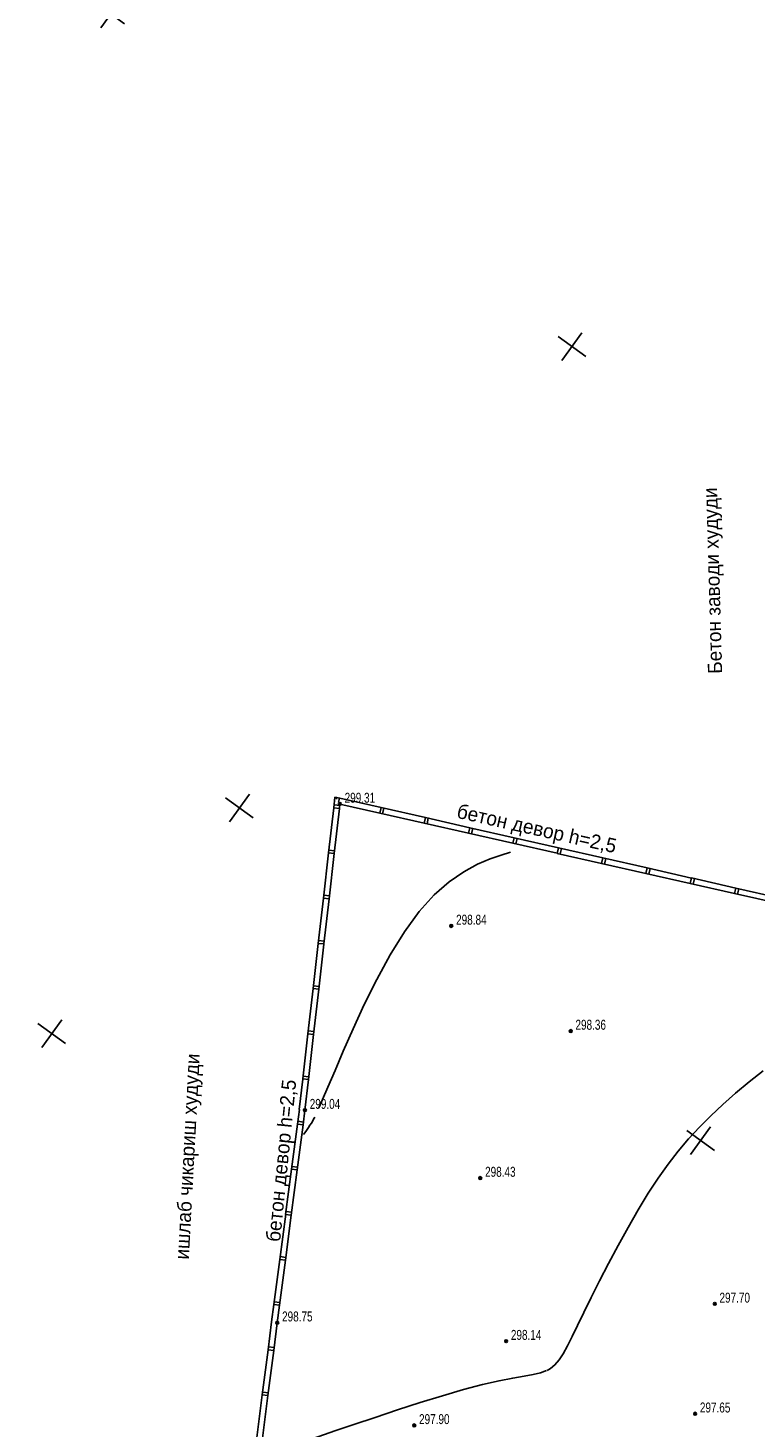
# Model space of a CAD drawing. Extents: x 2931 to 5026, y -2784 to 809.
# Tile 32 of 169: x 2968 to 3095, y -1819 to -1573. Entities that reach past the tile are written whole.
import ezdxf

# ---------------------------------------------------------------- set-up
doc = ezdxf.new("R2010")
doc.units = 0
doc.header["$MEASUREMENT"] = 0
doc.linetypes.add('CONTI', pattern=[0])
for name, color, linetype in [('(007) Здания', 7, 'Continuous'), ('GORIZDEFAULT', 32, 'CONTI'), ('PI_OTDEFAULT', 172, 'CONTI'), ('PI_TTDEFAULT', 5, 'CONTI'), ('SETKR', 2, 'CONTI'), ('SIT_LDEFAULT', 250, 'CONTI')]:
    doc.layers.add(name, color=color, linetype=linetype)
doc.layers.add('.', color=7, linetype='Continuous', lineweight=15)
doc.styles.add('P-131', font='txt')
doc.styles.add('SHRFT', font='TXT', dxfattribs={"width": 0.75})

# ---------------------------------------------------------------- blocks, each defined once
blk = doc.blocks.new('BL_333')
at = {"color": 0}
for p, q in [((0, -3), (0, 3)), ((-3, 0), (3, 0))]:
    blk.add_line(p, q, dxfattribs=at)
blk = doc.blocks.new('bstrtthtytt434')
at = {"layer": 'GORIZDEFAULT', "color": 32}
for points in [[(3018.72, 500.41), (3019.37, 501.9), (3020.29, 504.05), (3021.56, 507.02), (3022.99, 510.39), (3024.72, 514.32), (3026.7, 518.59), (3028.89, 522.99), (3031.25, 527.32), (3033.75, 531.38), (3036.34, 534.94), (3038.99, 537.86), (3041.63, 540.15), (3044.2, 541.92), (3046.62, 543.25), (3048.85, 544.2), (3050.8, 544.87), (3052.41, 545.36)], [(3058.89, 454.27), (3059.17, 454.43), (3059.46, 454.59), (3060.25, 455.24), (3060.99, 456.11), (3061.71, 457.2), (3062.47, 458.57), (3063.29, 460.21), (3064.23, 462.18), (3065.32, 464.47), (3066.61, 467.09), (3068.06, 469.99), (3069.65, 473.07), (3071.34, 476.23), (3073.1, 479.4), (3074.88, 482.49), (3076.67, 485.41), (3078.43, 488.09), (3080.18, 490.55), (3081.94, 492.83), (3083.76, 494.97), (3085.66, 497.01), (3087.65, 499.01), (3089.77, 500.99), (3092.03, 502.99), (3094.41, 504.98), (3096.85, 506.95)], [(3016, 495.72), (3016.18, 495.96), (3016.39, 496.27), (3016.62, 496.6), (3016.88, 496.97), (3017.14, 497.37), (3017.39, 497.76), (3017.63, 498.17), (3017.79, 498.46), (3017.97, 498.79)], [(3009.85, 439.56), (3010.58, 439.83), (3011.55, 440.17), (3012.79, 440.61), (3014.37, 441.17), (3016.31, 441.85), (3018.68, 442.67), (3021.54, 443.65), (3024.88, 444.78), (3028.6, 446.02), (3032.53, 447.32), (3036.54, 448.6), (3040.47, 449.81), (3044.16, 450.9), (3047.47, 451.78), (3050.4, 452.46), (3052.82, 452.93), (3054.8, 453.27), (3056.41, 453.56), (3057.71, 453.84), (3058.78, 454.23)]]:
    blk.add_lwpolyline(points, dxfattribs=at)
at = {"layer": 'PI_TTDEFAULT', "color": 0}
for centre in [(3022.4, 553.85), (3042.01, 532.41), (3063.02, 513.93), (3016.26, 500.03), (3047.11, 488.09), (3088.36, 465.96), (3011.39, 462.66), (3051.65, 459.41), (3084.91, 446.65), (3035.49, 444.6)]:
    blk.add_circle(centre, 0.25, dxfattribs=at)
for p in [(3022.4, 553.85), (3042.01, 532.41), (3063.02, 513.93), (3016.26, 500.03), (3047.11, 488.09), (3088.36, 465.96), (3011.39, 462.66), (3051.65, 459.41), (3084.91, 446.65), (3035.49, 444.6)]:
    blk.add_point(p, dxfattribs=at)
at = {"layer": 'SIT_LDEFAULT', "color": 250}
for p, q in [((3021.32, 553.2), (3021.53, 555.07)), ((3021.54, 555.05), (3021.86, 554.98)), ((3021.87, 554.99), (3021.8, 554.69)), ((3021.87, 554.99), (3029.67, 553.22)), ((3022.19, 554.15), (3022.36, 554.88)), ((3022.31, 553.08), (3022.4, 553.85)), ((3022.41, 553.84), (3029.45, 552.25)), ((3020.41, 545.24), (3021.32, 553.19)), ((3021.32, 553.2), (3022.31, 553.08)), ((3022.37, 553.59), (3021.37, 553.69)), ((3021.41, 545.13), (3022.31, 553.08)), ((3029.67, 553.22), (3029.44, 552.24)), ((3029.44, 552.24), (3037.25, 550.48)), ((3029.67, 553.22), (3037.47, 551.45)), ((3029.93, 552.14), (3030.16, 553.11)), ((3037.47, 551.45), (3037.25, 550.48)), ((3037.47, 551.45), (3045.27, 549.68)), ((3037.74, 550.37), (3037.96, 551.35)), ((3037.25, 550.48), (3045.05, 548.72)), ((3045.28, 549.68), (3045.05, 548.7)), ((3045.28, 549.68), (3053.07, 547.9)), ((3045.54, 548.59), (3045.77, 549.57)), ((3045.05, 548.7), (3052.86, 546.94)), ((3053.08, 547.91), (3052.86, 546.94)), ((3052.86, 546.94), (3060.66, 545.18)), ((3053.08, 547.91), (3060.88, 546.14)), ((3053.35, 546.83), (3053.57, 547.8)), ((3019.51, 537.3), (3020.41, 545.24)), ((3020.41, 545.24), (3021.41, 545.13)), ((3021.46, 545.63), (3020.46, 545.74)), ((3020.5, 537.18), (3021.41, 545.13)), ((3060.88, 546.14), (3060.65, 545.17)), ((3060.65, 545.17), (3068.46, 543.4)), ((3060.88, 546.14), (3068.68, 544.37)), ((3061.14, 545.06), (3061.37, 546.03)), ((3068.68, 544.38), (3068.46, 543.4)), ((3068.68, 544.38), (3076.48, 542.6)), ((3068.95, 543.29), (3069.17, 544.27)), ((3068.46, 543.4), (3076.26, 541.64)), ((3076.48, 542.6), (3076.25, 541.63)), ((3076.25, 541.63), (3084.06, 539.87)), ((3076.48, 542.6), (3084.28, 540.83)), ((3076.74, 541.52), (3076.97, 542.5)), ((3084.28, 540.84), (3084.06, 539.87)), ((3084.06, 539.87), (3091.86, 538.1)), ((3084.28, 540.84), (3092.08, 539.07)), ((3084.55, 539.76), (3084.77, 540.73)), ((3092.09, 539.06), (3091.86, 538.09)), ((3092.09, 539.06), (3099.89, 537.29)), ((3018.61, 529.35), (3019.51, 537.3)), ((3019.51, 537.3), (3020.5, 537.18)), ((3020.56, 537.69), (3019.56, 537.79)), ((3019.6, 529.24), (3020.5, 537.18)), ((3091.86, 538.09), (3099.67, 536.33)), ((3092.35, 537.98), (3092.58, 538.95)), ((3017.7, 521.4), (3018.6, 529.34)), ((3018.61, 529.35), (3019.6, 529.24)), ((3019.65, 529.74), (3018.66, 529.85)), ((3018.69, 521.28), (3019.59, 529.23)), ((3018.75, 521.78), (3017.75, 521.89)), ((3016.79, 513.46), (3017.69, 521.4)), ((3017.7, 521.4), (3018.69, 521.28)), ((3017.78, 513.34), (3018.68, 521.29)), ((3015.88, 505.51), (3016.79, 513.46)), ((3016.79, 513.46), (3017.78, 513.34)), ((3017.83, 513.84), (3016.84, 513.95)), ((3016.87, 505.39), (3017.78, 513.34)), ((3015.26, 500.15), (3015.88, 505.5)), ((3015.88, 505.51), (3016.87, 505.39)), ((3016.93, 505.9), (3015.93, 506)), ((3016.26, 500.03), (3016.87, 505.39)), ((3014.93, 497.57), (3015.28, 500.15)), ((3015.93, 497.44), (3016.26, 500.03)), ((3013.89, 489.64), (3014.93, 497.57)), ((3014.89, 489.51), (3015.92, 497.45)), ((3014.93, 497.57), (3015.93, 497.44)), ((3015.99, 497.94), (3015, 498.07)), ((3014.95, 490), (3013.96, 490.13)), ((3012.86, 481.7), (3013.9, 489.63)), ((3013.85, 481.57), (3014.89, 489.51)), ((3013.89, 489.64), (3014.89, 489.51)), ((3011.82, 473.77), (3012.87, 481.71)), ((3012.82, 473.64), (3013.85, 481.58)), ((3012.86, 481.7), (3013.85, 481.57)), ((3013.92, 482.07), (3012.92, 482.2)), ((3010.79, 465.83), (3011.83, 473.77)), ((3011.78, 465.71), (3012.82, 473.64)), ((3011.82, 473.77), (3012.82, 473.64)), ((3012.88, 474.14), (3011.89, 474.27)), ((3010.39, 462.79), (3010.8, 465.84)), ((3010.79, 465.83), (3011.78, 465.71)), ((3011.85, 466.2), (3010.85, 466.33)), ((3011.39, 462.66), (3011.78, 465.72)), ((3009.76, 457.9), (3010.39, 462.79)), ((3010.76, 457.78), (3011.39, 462.66)), ((3008.76, 449.97), (3009.78, 457.91)), ((3009.76, 457.9), (3010.76, 457.78)), ((3010.82, 458.27), (3009.83, 458.4)), ((3009.75, 449.84), (3010.77, 457.78)), ((3009.82, 450.34), (3008.82, 450.47)), ((3007.74, 442.03), (3008.76, 449.97)), ((3008.73, 441.9), (3009.75, 449.84)), ((3008.76, 449.97), (3009.75, 449.84))]:
    blk.add_line(p, q, dxfattribs=at)
at = {"layer": 'SETKR', "color": 92, "rotation": 324.2135499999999}
for p in [(2982.1, 692.74), (3063.22, 634.27), (3004.74, 553.15), (2971.72, 513.49), (3085.86, 494.67)]:
    blk.add_blockref('BL_333', p, dxfattribs=at)
at = {"layer": '(007) Здания', "style": 'P-131'}
for s, rotation, p in [('Бетон заводи худуди', 91.5836, (3089.67, 576.76)), ('бетон девор h=2,5', 347.3791, (3042.81, 551.45)), ('ишлаб чикариш худуди', 86.9149, (2995.82, 473.71, -416.96)), ('бетон девор h=2,5', 84.2502, (3011.88, 476.78))]:
    blk.add_text(s, height=2.5, rotation=rotation, dxfattribs=at).set_placement(p)
at = {"layer": 'PI_OTDEFAULT', "color": 0, "style": 'SHRFT', "width": 0.75}
for s, p in [('299.31', (3023.24, 554.07)), ('298.84', (3042.85, 532.63)), ('298.36', (3063.85, 514.16)), ('299.04', (3017.1, 500.25)), ('298.43', (3047.95, 488.31)), ('297.70', (3089.19, 466.18)), ('298.75', (3012.23, 462.88)), ('298.14', (3052.49, 459.64)), ('297.65', (3085.74, 446.87)), ('297.90', (3036.33, 444.83))]:
    blk.add_text(s, height=1.75, dxfattribs=at).set_placement(p)

msp = doc.modelspace()

# ---------------------------------------------------------------- hatches: boundary and pattern name
at = {"layer": '.', "linetype": 'ByBlock', "lineweight": 50}
h = msp.add_hatch(dxfattribs=at)
h.set_pattern_fill('ANSI31', color=252)
edge = h.paths.add_edge_path()
edge.add_line((3056.58, -1552.57), (3060.47, -1561.78))
edge.add_line((3060.47, -1561.78), (3091.43, -1548.72))
edge.add_arc((3092.59, -1551.48), 3, 59.0888, 112.8865, ccw=False)
edge.add_line((3094.14, -1548.91), (3125.42, -1567.64))
edge.add_arc((3123.88, -1570.21), 3, 6.8469, 59.0888, ccw=False)
edge.add_line((3126.86, -1569.85), (3145.92, -1728.63))
edge.add_line((3145.92, -1728.63), (3153.63, -1792.81))
edge.add_line((3153.63, -1792.81), (3155.63, -1829.89))
edge.add_line((3155.63, -1829.89), (3160.81, -1929.68))
edge.add_arc((3157.81, -1929.83), 3, -86.7472, 2.9728, ccw=False)
edge.add_line((3157.98, -1932.83), (3050.38, -1938.94))
edge.add_line((3050.38, -1938.94), (3050.94, -1948.93))
edge.add_line((3050.94, -1948.93), (3313.19, -1934.09))
edge.add_line((3313.19, -1934.09), (3312.62, -1924.1))
edge.add_line((3312.62, -1924.1), (3173.96, -1931.92))
edge.add_arc((3173.79, -1928.92), 3, 182.9728, 273.2528, ccw=False)
edge.add_line((3170.79, -1929.08), (3164.5, -1808.4))
edge.add_line((3164.5, -1808.4), (3163.48, -1789.75))
edge.add_line((3163.48, -1789.75), (3160.82, -1767.85))
edge.add_arc((3164.48, -1768.18), 3.68, 91.7694, 174.806, ccw=False)
edge.add_line((3164.37, -1764.51), (3165.33, -1764.42))
edge.add_line((3165.33, -1764.42), (3157.3, -1682.61))
edge.add_arc((3156.3, -1676.09), 6.59, 187.889, 278.7612, ccw=False)
edge.add_line((3149.77, -1677), (3140.93, -1603.17))
edge.add_line((3140.93, -1603.17), (3139.5, -1590.51))
edge.add_line((3139.5, -1590.51), (3136.2, -1563.79))
edge.add_arc((3133.22, -1564.15), 3, 6.8469, 59.0888)
edge.add_line((3134.77, -1561.58), (3099.87, -1540.68))
edge.add_arc((3101.69, -1538.02), 3.22, 157.9186, 235.5584, ccw=False)
edge.add_line((3098.71, -1536.81), (3108.7, -1520.33))
edge.add_arc((3111.26, -1521.88), 3, 58.7322, 148.7322, ccw=False)
edge.add_line((3112.82, -1519.32), (3205.62, -1575.67))
edge.add_line((3205.62, -1575.67), (3207.29, -1576.58))
edge.add_line((3207.29, -1576.58), (3243.01, -1589.92))
edge.add_line((3243.01, -1589.92), (3266.94, -1598.8))
edge.add_line((3266.94, -1598.8), (3413.24, -1686.86))
edge.add_line((3413.24, -1686.86), (3418.4, -1678.29))
edge.add_line((3418.4, -1678.29), (3272.1, -1590.23))
edge.add_line((3272.1, -1590.23), (3270.42, -1589.42))
edge.add_line((3270.42, -1589.42), (3212.93, -1568.1))
edge.add_line((3212.93, -1568.1), (3210.81, -1567.12))
edge.add_line((3210.81, -1567.12), (3103.5, -1501.96))
edge.add_arc((3105.06, -1499.4), 3, 149.0721, 238.7322, ccw=False)
edge.add_line((3102.49, -1497.85), (3107.44, -1489.58))
edge.add_line((3107.44, -1489.58), (3098.87, -1484.44))
edge.add_line((3098.87, -1484.44), (3093.96, -1492.63))
edge.add_arc((3091.38, -1491.09), 3, 238.7322, 329.0721, ccw=False)
edge.add_line((3089.83, -1493.66), (3029.26, -1456.88))
edge.add_line((3029.26, -1456.88), (3024.07, -1465.42))
edge.add_line((3024.07, -1465.42), (3099.15, -1511.01))
edge.add_arc((3097.59, -1513.58), 3, -31.2678, 58.7322, ccw=False)
edge.add_line((3100.15, -1515.14), (3084.6, -1540.74))
edge.add_line((3084.6, -1540.74), (3056.58, -1552.57))

# ---------------------------------------------------------------- block references
at = {"linetype": 'ByBlock'}
msp.add_blockref('bstrtthtytt434', (0, -2263.05), dxfattribs=at)

doc.saveas('drawing.dxf')
